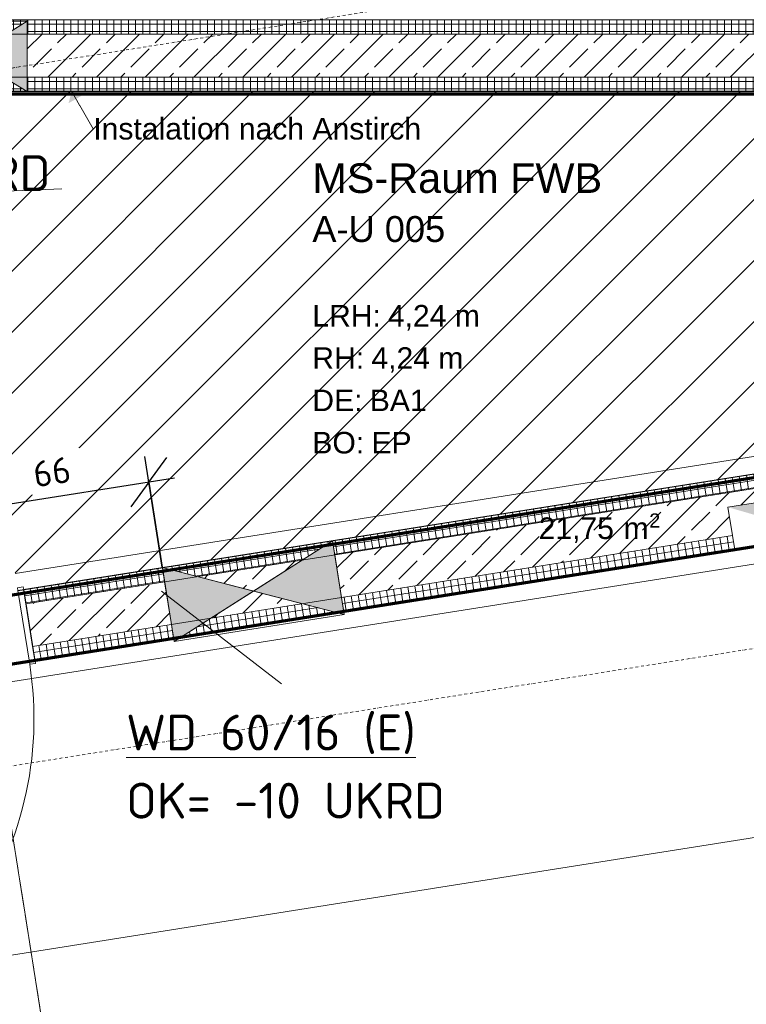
# Model space of a CAD drawing. Header units: millimetres. Extents: x 1523 to 74423, y -42059 to 10268.
# Tile 8 of 77: x 30797 to 33326, y -30712 to -27284. Entities that reach past the tile are written whole.
import ezdxf

# ---------------------------------------------------------------- set-up
doc = ezdxf.new("R2010")
doc.units = ezdxf.units.MM
for name, pattern in [('CAx_nichtHalbton', [20001.0584, 10000, -0.5292, 10000, -0.5292]), ('IMPORT-STRICHPUNKT _7_', [20, 10, -5, 0, -5]), ('IMPORT-VERDECKT _8_', [7.5, 5, -2.5]), ('Verdeckt 2x', [3.572, 2.3813, -1.1907])]:
    doc.linetypes.add(name, pattern=pattern)
for name, color, linetype, lineweight, true_color in [('00 A--Anmerkungen Ablauf', 7, 'Continuous', 13, 0x656565), ('90 A--Achsraster _1_50_', 7, 'IMPORT-STRICHPUNKT _7_', 13, 0x656565), ('97 A--Etiketten _ Deckensprung', 7, 'Continuous', 13, 0x656565), ('AD', 1, 'Continuous', 13, 0xff0000), ('Neubau_10 A--Wand innen _tragend_', 7, 'Continuous', 13, 0x656565), ('Neubau_20 A--Gründungsbelag', 7, 'Continuous', 13, 0x656565), ('Neubau_30 A--Träger _ Dachkonstruktion', 7, 'IMPORT-VERDECKT _8_', 13, 0x656565), ('Neubau_80 A--Raum', 7, 'Continuous', 13, 0x656565), ('Sockelbeschichtung Sprühnebel', 7, 'Continuous', 13, 0x656565), ('Xref_706_5_--_ÜP_-1_000_16_Übersichtsplan UG_IFC 2025_01_13_dwg', 7, 'Continuous', 13, 0x767676), ('XX', 7, 'Continuous', 18, 0x804040)]:
    doc.layers.add(name, color=color, linetype=linetype, lineweight=lineweight, true_color=true_color)
for name, color, linetype, lineweight in [('AD_Detail', 7, 'Continuous', 13), ('Ax-50_BM-Bem', 7, 'Continuous', 9), ('Ax_BM-Bem', 7, 'Continuous', 9), ('GB_HLS-OBJ', 7, 'Continuous', 18), ('M-EQPM-___-IDEN', 7, 'Continuous', 9), ('Text', 7, 'Continuous', 9)]:
    doc.layers.add(name, color=color, linetype=linetype, lineweight=lineweight)
doc.styles.add('Arial', font='arial.ttf', dxfattribs={"height": 75})
doc.styles.add('Arial_1', font='arial.ttf', dxfattribs={"height": 49.5})
doc.styles.add('Arial_B', font='txt', dxfattribs={"height": 103.174603})
doc.styles.add('Arial_B_1', font='txt', dxfattribs={"height": 90.277778})
doc.styles.add('ISOCPEUR', font='isocpeur.ttf', dxfattribs={"height": 125})
doc.styles.add('ISOCPEUR_2', font='isocpeur.ttf', dxfattribs={"height": 90})
doc.dimstyles.new('KI_1_8_mm_Isocpeur__cm_m__Aufrundung_auf_5_mm_ELT_Gesamtbemaßung', dxfattribs={"dimscale": 304.8, "dimtxt": 89.638306, "dimasz": 0.492126, "dimexe": 0.295276, "dimexo": 0.0625, "dimgap": 0.049213, "dimtad": 1, "dimdec": 1, "dimlfac": 0.1, "dimrnd": 0.5, "dimdsep": 46, "dimtxsty": 'ISOCPEUR_2', "dimblk1": 'OBLIQUE', "dimblk2": 'OBLIQUE', "dimsah": 1, "dimcen": 0.09, "dimdle": 0.295276, "dimadec": 0, "dimazin": 0, "dimtfac": 1, "dimtdec": 4, "dimtix": 1, "dimtmove": 0, "dimatfit": 3, "dimfxl": 0.984252, "dimfxlon": 1, "dimtvp": 1, "dimtfill": 1, "dimtolj": 1, "dimtzin": 0, "dimlwd": 25, "dimlwe": 25, "dimarcsym": 2})
pattern_1 = [(131.336, (0, 0), (90.10192, 79.25683), []), (131.336, (-45.05, -39.63), (90.10192, 79.25683), [90, -30])]
pattern_2 = [(86.336, (0, 0), (-24.948899, 1.597632), []), (176.336, (0, 0), (1.597632, 24.948899), [])]
pattern_3 = [(95.336, (0, 0), (24.8916616, 2.324905), []), (185.336, (0, 0), (-2.324905, 24.8916616), [])]

# ---------------------------------------------------------------- blocks, each defined once
blk = doc.blocks.new('SuD_WD_RB Allgemein - SuD_WD_RB Allgemein-38426134-SuD_-1UG gesamt Plot  - Blatt 1')
at = {"layer": 'AD', "lineweight": 18}
blk.add_hatch(color=256, dxfattribs=at).paths.add_polyline_path([(0, -300), (-129.9, 0), (-259.8, -300), (-179.1, -300)])
at = {"layer": 'AD_Detail', "lineweight": 18, "true_color": 0xff0000}
blk.add_hatch(color=1, dxfattribs=at).paths.add_polyline_path([(0, 300), (-259.8, 300), (-129.9, 0)])
at = {"layer": 'AD', "color": 7}
for p, q in [((-259.8, -300), (0, 300)), ((-259.8, 300), (0, -300)), ((-259.8, -300), (-259.8, 300)), ((-259.8, 300), (0, 300)), ((0, 300), (0, -300)), ((0, -300), (-259.8, -300))]:
    blk.add_line(p, q, dxfattribs=at)
at = {"layer": 'AD_Detail'}
for p, q in [((0, 300), (-259.8, 300)), ((-259.8, 300), (-129.9, 0)), ((-129.9, 0), (0, 300)), ((-129.9, 0), (-259.8, -300)), ((0, -300), (-129.9, 0)), ((-259.8, -300), (0, -300))]:
    blk.add_line(p, q, dxfattribs=at)
blk = doc.blocks.new('SuD_WD_RB Allgemein - SuD_WD_RB Allgemein-41080448-SuD_-1UG gesamt Plot  - Blatt 1')
at = {"layer": 'AD', "lineweight": 18}
blk.add_hatch(color=256, dxfattribs=at).paths.add_polyline_path([(0, -200), (-122.1, 0), (-244.3, -200)])
at = {"layer": 'AD_Detail', "lineweight": 18, "true_color": 0xff0000}
blk.add_hatch(color=1, dxfattribs=at).paths.add_polyline_path([(0, 200), (-244.3, 200), (-122.1, 0), (-54.8, 110.3)])
at = {"layer": 'AD', "color": 7}
for p, q in [((-244.3, -200), (0, 200)), ((-244.3, 200), (0, -200)), ((-244.3, -200), (-244.3, 200)), ((-244.3, 200), (0, 200)), ((0, 200), (0, -200)), ((0, -200), (-244.3, -200))]:
    blk.add_line(p, q, dxfattribs=at)
at = {"layer": 'AD_Detail'}
for p, q in [((0, 200), (-244.3, 200)), ((-244.3, 200), (-122.1, 0)), ((-122.1, 0), (0, 200)), ((-122.1, 0), (-244.3, -200)), ((0, -200), (-122.1, 0)), ((-244.3, -200), (0, -200))]:
    blk.add_line(p, q, dxfattribs=at)
blk = doc.blocks.new('Xref_706_5_--_ÜP_-1_000_11_Übersichtsplan UG_IFC 2024_09_30_dwg_Tür Ol 1-Fl 27_3-V1-SuD_-1UG gesamt Plot  - Blatt 1')
at = {"layer": 'Neubau_10 A--Wand innen _tragend_', "color": 9, "true_color": 0xcbcbcb}
for p, q in [((610, 10), (610, 1230)), ((-630, -250), (-630, -260)), ((630, -250), (630, -260))]:
    blk.add_line(p, q, dxfattribs=at)
at = {"layer": 'Neubau_10 A--Wand innen _tragend_', "color": 9, "true_color": 0xcbcbcb, "flags": 128}
for points in [[(-610, -250), (-610, 10), (-630, 10), (-630, -250)], [(610, -250), (610, 10), (630, 10), (630, -250)], [(-630, -260), (-610, -260), (-610, -250)], [(630, -260), (610, -260), (610, -250)]]:
    blk.add_lwpolyline(points, dxfattribs=at)
for points in [[(-630, -250), (-630, -200), (-630, -50), (-630, 0), (-630, -50), (-630, -200)], [(630, -250), (630, -200), (630, -50), (630, 0), (630, -50), (630, -200)]]:
    blk.add_lwpolyline(points, close=True, dxfattribs=at)
at = {"layer": 'Neubau_10 A--Wand innen _tragend_', "color": 9, "true_color": 0xcbcbcb}
blk.add_arc((610, 10), 1220, 90, 180, dxfattribs=at)
blk = doc.blocks.new('Xref_706_5_--_ÜP_-1_000_11_Übersichtsplan UG_IFC 2024_09_30_dwg_ARROWHEAD_10-41960329-SuD_-1UG gesamt Plot  - Blatt 1')
at = {"layer": '00 A--Anmerkungen Ablauf', "true_color": 0xededed}
blk.add_hatch(color=7, dxfattribs=at).paths.add_polyline_path([(0, 0), (-525, 525), (-525, -525), (-451, -451)])
at = {"layer": '00 A--Anmerkungen Ablauf', "color": 9, "true_color": 0xcbcbcb}
blk.add_line((0, 0), (-1000, 0), dxfattribs=at)
blk = doc.blocks.new('Xref_706_5_--_ÜP_-1_000_11_Übersichtsplan UG_IFC 2024_09_30_dwg_Standard-Rastermarker_7-V10-SuD_-1UG gesamt Plot  - Blatt 1')
at = {"layer": '90 A--Achsraster _1_50_', "color": 9, "true_color": 0xcbcbcb}
blk.add_line((10504.4, 0), (53088.4, 0), dxfattribs=at)
blk = doc.blocks.new('Xref_706_5_--_ÜP_-1_000_11_Übersichtsplan UG_IFC 2024_09_30_dwg_Standard-Rastermarker_7-V11-SuD_-1UG gesamt Plot  - Blatt 1')
at = {"layer": '90 A--Achsraster _1_50_', "color": 9, "true_color": 0xcbcbcb}
blk.add_line((0, 0), (52708.2, 0), dxfattribs=at)
blk = doc.blocks.new('Xref_706_5_--_ÜP_-1_000_11_Übersichtsplan UG_IFC 2024_09_30_dwg_Flur_A-U 006_49-41960499-SuD_-1UG gesamt Plot  - Blatt 1')
at = {"layer": 'Neubau_80 A--Raum', "attachment_point": 1, "rotation": 83.6681, "line_spacing_factor": 0.941778}
for s, insert, char_height, width, style in [('2', (13711, -98465.3), 49.5, 46.058, 'Arial_1'), (' m', (13711.9, -98584.4), 75, 138.65, 'Arial'), ('21,75', (13682.5, -98849.5), 75, 314.028, 'Arial')]:
    blk.add_mtext(s, dxfattribs=dict(at, insert=insert, char_height=char_height, width=width, style=style))
blk = doc.blocks.new('Xref_706_5_--_ÜP_-1_000_16_Übersichtsplan UG_IFC 2025_01_13_dwg-35469238-SuD_-1UG gesamt Plot  - Blatt 1')
at = {"layer": 'Neubau_10 A--Wand innen _tragend_', "true_color": 0xcbcbcb}
h = blk.add_hatch(dxfattribs=at)
h.set_pattern_fill('FP_7', color=9, style=0, pattern_type=2)
h.set_pattern_definition(pattern_2)
h.paths.add_polyline_path([(21029, -99348.9), (21045.3, -99094.4), (21005.8, -99019.2), (21000.1, -99018.8), (20974.5, -99418), (20980.2, -99418.4)])
h.paths.add_polyline_path([(21304.6, -95045.6), (21256.7, -95011.5), (21000.1, -99018.8), (21050, -99022), (21089.3, -98407.1)])
h.paths.add_polyline_path([(20987.4, -99999.6), (21024.4, -99421.2), (20974.5, -99418), (20918.3, -100296.2), (20968.2, -100299.4), (20982.6, -100074.5)])
h = blk.add_hatch(dxfattribs=at)
h.set_pattern_fill('FP_5', color=9, style=0, pattern_type=2)
h.set_pattern_definition(pattern_1)
h.paths.add_polyline_path([(21117.9, -100309), (21174.1, -99430.8), (21024.4, -99421.2), (20968.2, -100299.4)])
h.paths.add_polyline_path([(21448.3, -95148), (21304.6, -95045.6), (21050, -99022), (21199.7, -99031.6), (21239, -98416.7)])
h.paths.add_polyline_path([(21114.9, -99226.6), (21045.3, -99094.4), (21029, -99348.9), (21113.3, -99228.8)])
h.paths.add_polyline_path([(21194.4, -99113.3), (21114.9, -99226.6), (21179.3, -99349.1), (21186.9, -99231.2)])
h = blk.add_hatch(dxfattribs=at)
h.set_pattern_fill('FP_7', color=9, style=0, pattern_type=2)
h.set_pattern_definition(pattern_2)
h.paths.add_polyline_path([(21249.5, -99034.8), (21194.4, -99113.3), (21179.3, -99349.1), (21224, -99434), (21243.8, -99124.3)])
h.paths.add_polyline_path([(21258.8, -98891.1), (21496.2, -95182.1), (21448.3, -95148), (21199.7, -99031.6), (21249.5, -99034.8)])
h.paths.add_polyline_path([(21179, -100137.1), (21224, -99434), (21174.1, -99430.8), (21117.9, -100309), (21167.8, -100312.2)])
h = blk.add_hatch(dxfattribs=at)
h.set_pattern_fill('FP_5', color=9, style=0, pattern_type=2)
h.set_pattern_definition(pattern_1)
h.paths.add_polyline_path([(23178.7, -99139.1), (23133.2, -98652.2), (22983.8, -98666.2), (23029.3, -99153)])
h.paths.add_polyline_path([(23120.4, -98514.8), (23090.2, -98192.3), (23035.5, -98360.1), (23108.5, -98493.1)])
h.paths.add_polyline_path([(23077.4, -98054.8), (22949.3, -96683.4), (22849.7, -96692.7), (22806, -96224.7), (22905.6, -96215.4), (22816.3, -95259.4), (22666.9, -95273.4), (22928, -98068.8), (23053.1, -98057.1)])
h.paths.add_polyline_path([(23035.5, -98360.1), (22938.8, -98183.8), (22973.1, -98551.2), (23035.2, -98360.8)])
h = blk.add_hatch(dxfattribs=at)
h.set_pattern_fill('FP_11', color=9, style=0, pattern_type=2)
h.set_pattern_definition(pattern_3)
h.paths.add_polyline_path([(22878.3, -98073.4), (22928, -98068.8), (22666.9, -95273.4), (22617.1, -95278), (22874.6, -98034)])
h.paths.add_polyline_path([(22934.1, -98670.8), (22973.1, -98551.2), (22938.8, -98183.8), (22878.3, -98073.4), (22920.4, -98524.3)])
h.paths.add_polyline_path([(23029.3, -99153), (23027.1, -99129.4), (22983.8, -98666.2), (22934.1, -98670.8), (22979.5, -99157.7), (22982.7, -99157.4)])
at = {"layer": 'Neubau_10 A--Wand innen _tragend_', "true_color": 0xededed}
blk.add_hatch(color=7, dxfattribs=at).paths.add_polyline_path([(22969.3, -96360.1), (22819.9, -96374.1), (22849.7, -96692.7), (22961, -96383.1)])
at = {"layer": 'Neubau_10 A--Wand innen _tragend_', "true_color": 0xcbcbcb}
h = blk.add_hatch(dxfattribs=at)
h.set_pattern_fill('FP_11', color=9, style=0, pattern_type=2)
h.set_pattern_definition(pattern_3)
h.paths.add_polyline_path([(23228.4, -99134.4), (23183, -98647.6), (23133.2, -98652.2), (23178.7, -99139.1)])
h.paths.add_polyline_path([(23180.9, -98625.2), (23129.3, -98072.6), (23090.2, -98192.3), (23120.4, -98514.8), (23133, -98538)])
h.paths.add_polyline_path([(23127.2, -98050.2), (22999.1, -96678.7), (22949.3, -96683.4), (23077.4, -98054.8), (23099.8, -98052.8)])
at = {"layer": '00 A--Anmerkungen Ablauf', "color": 9, "true_color": 0xcbcbcb}
blk.add_line((21310.5, -98854.8), (21394.2, -98813.5), dxfattribs=at)
at = {"layer": '97 A--Etiketten _ Deckensprung', "color": 9, "true_color": 0xcbcbcb, "flags": 128}
blk.add_lwpolyline([(24583.3, -102886.5), (23202.1, -88099.9), (29488.2, -87512.7), (30972.9, -103407.7), (24583.3, -102886.5), (23202.1, -88099.9), (26800, -91083.1), (26989.5, -91065.4), (29488.2, -87512.7), (23202.1, -88099.9)], dxfattribs=at)
at = {"layer": 'Neubau_10 A--Wand innen _tragend_', "color": 9, "true_color": 0xcbcbcb}
for p, q in [((20968.2, -100299.4), (21304.6, -95045.6)), ((21117.9, -100309), (21448.3, -95148)), ((21496.2, -95182.1), (21249.5, -99034.8)), ((23178.7, -99139.1), (22949.3, -96683.4)), ((21224, -99434), (21249.5, -99034.8))]:
    blk.add_line(p, q, dxfattribs=at)
at = {"layer": 'Neubau_10 A--Wand innen _tragend_', "color": 9, "true_color": 0xcbcbcb, "flags": 128}
for points in [[(23029.3, -99153), (22666.9, -95273.4), (22425.4, -92688), (22424, -92673.1), (22777.5, -92640.1), (22778.9, -92655), (23020.4, -95240.4), (23005.5, -95241.8), (22764, -92656.4), (22375.7, -92692.7), (22613.5, -95238.6)], [(22613.5, -95238.6), (22617.1, -95278), (22878.3, -98073.4)], [(22934.1, -98670.8), (22983.8, -98666.2), (23133.2, -98652.2), (23183, -98647.6), (23127.2, -98050.2), (22999.1, -96678.7), (22969.3, -96360.1), (22955.4, -96210.8), (22905.6, -96215.4), (22806, -96224.7), (22819.9, -96374.1), (22849.7, -96692.7), (22949.3, -96683.4), (22999.1, -96678.7)], [(22878.3, -98073.4), (22928, -98068.8), (23077.4, -98054.8), (23127.2, -98050.2)], [(22979.5, -99157.7), (22934.1, -98670.8), (22878.3, -98073.4)], [(23183, -98647.6), (23228.4, -99134.4), (22979.5, -99157.7)], [(21249.5, -99034.8), (21199.7, -99031.6), (21050, -99022), (21000.1, -99018.8), (20974.5, -99418)]]:
    blk.add_lwpolyline(points, dxfattribs=at)
at = {"layer": 'Neubau_20 A--Gründungsbelag', "color": 9, "true_color": 0xcbcbcb, "flags": 128}
for points in [[(13969.1, -56992.6), (15254.1, -70749.9), (15005.2, -70773.1), (15122.3, -72027.7), (15371.3, -72004.4), (16703.5, -86267.3), (16454.6, -86290.6), (16641.5, -88291.9), (16890.4, -88268.6), (16916.5, -88547.4), (22193.5, -88054.5), (22437.6, -90668.1), (22188.7, -90691.4), (22375.7, -92692.7), (22624.6, -92669.4), (23571.2, -102803.9)], [(23571.2, -102803.9), (24583.3, -102886.5), (23202.1, -88099.9), (29488.2, -87512.7), (30708.9, -100581.9), (31962.4, -100684.2), (32303.6, -100712), (32324, -100462.8), (32351.5, -100465.1)], [(25562.7, -102966.4), (24583.3, -102886.5), (23202.1, -88099.9), (26800.1, -91083.1), (27678.1, -100482.3)], [(20330.5, -100509.1), (18956.3, -100421.1), (18980.3, -100046.9), (19229.7, -100062.9), (19221.8, -100187.6), (20918.3, -100296.2), (21246.8, -95166.1), (20732.2, -95133.2), (19550.2, -95057.5), (19302.3, -98930.2), (19052.8, -98914.2), (19300.7, -95041.5), (17554.3, -94929.7)], [(22979.5, -99157.7), (22614.9, -95253.7), (21496.2, -95182.1), (21167.8, -100312.2)], [(23096.7, -100412.2), (23345.6, -100389), (23228.4, -99134.4), (22979.5, -99157.7)]]:
    blk.add_lwpolyline(points, dxfattribs=at)
at = {"layer": 'Neubau_30 A--Träger _ Dachkonstruktion', "color": 9, "true_color": 0xcbcbcb, "flags": 128}
blk.add_lwpolyline([(31616.8, -95392.9), (31962.5, -99093.8), (23051.3, -99926.2), (22995.5, -99328.8), (30761.7, -98603.4), (30817.5, -99200.8), (30698, -97921.3), (31843, -97814.4), (31922.7, -97806.9)], dxfattribs=at)
at = {"layer": 'Sockelbeschichtung Sprühnebel', "color": 9, "true_color": 0xcbcbcb}
blk.add_line((22921.6, -99183.2), (22552.8, -95234.7), dxfattribs=at)
at = {"layer": 'Sockelbeschichtung Sprühnebel', "color": 9, "true_color": 0xcbcbcb, "flags": 128}
blk.add_lwpolyline([(14105.5, -57001.4), (15333.6, -70149.9), (15413.3, -70142.4), (17110.5, -88313.3), (22387.6, -87820.4), (23085.7, -95294.5), (22931.4, -95308.9), (23637.6, -102869.5), (23263.1, -102839), (23043.5, -100488.1)], dxfattribs=at)
for name, p, rotation in [('Xref_706_5_--_ÜP_-1_000_11_Übersichtsplan UG_IFC 2024_09_30_dwg_Standard-Rastermarker_7-V10-SuD_-1UG gesamt Plot  - Blatt 1', (22190.1, -110061.2), 95.33628353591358), ('Xref_706_5_--_ÜP_-1_000_11_Übersichtsplan UG_IFC 2024_09_30_dwg_Standard-Rastermarker_7-V11-SuD_-1UG gesamt Plot  - Blatt 1', (24579.7, -109838), 95.33628353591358), ('Xref_706_5_--_ÜP_-1_000_11_Übersichtsplan UG_IFC 2024_09_30_dwg_Flur_A-U 006_49-41960499-SuD_-1UG gesamt Plot  - Blatt 1', (4574, 752.6), 2.668141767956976), ('Xref_706_5_--_ÜP_-1_000_11_Übersichtsplan UG_IFC 2024_09_30_dwg_Tür Ol 1-Fl 27_3-V1-SuD_-1UG gesamt Plot  - Blatt 1', (23287, -99761.7), 275.3362835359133)]:
    blk.add_blockref(name, p, dxfattribs=dict(rotation=rotation))
at = {"xscale": 0.057, "yscale": 0.057, "zscale": 0.057, "rotation": 206.3116827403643}
blk.add_blockref('Xref_706_5_--_ÜP_-1_000_11_Übersichtsplan UG_IFC 2024_09_30_dwg_ARROWHEAD_10-41960329-SuD_-1UG gesamt Plot  - Blatt 1', (21259.5, -98880.1), dxfattribs=at)
at = {"layer": '00 A--Anmerkungen Ablauf', "insert": (21356.2, -98811), "char_height": 75, "width": 1364.461, "attachment_point": 1, "rotation": 86.3363, "line_spacing_factor": 0.941778, "style": 'Arial'}
blk.add_mtext('Instalation nach Anstirch', dxfattribs=at)
at = {"layer": 'Neubau_80 A--Raum', "attachment_point": 1, "rotation": 86.3363, "line_spacing_factor": 0.941778}
for s, insert, char_height, width, style in [('MS-Raum FWB', (21562.4, -98060), 103.175, 1202.224, 'Arial_B'), ('4,24 m', (22071.5, -97829.2), 75, 382.894, 'Arial'), ('4,24 m', (22214.8, -97895.7), 75, 382.894, 'Arial'), ('A-U 005', (21745.8, -98071.8), 90.28, 543.112, 'Arial_B_1'), ('BA1', (22361.5, -97910.8), 75, 236.898, 'Arial'), ('EP', (22508.9, -97914.5), 75, 167.114, 'Arial'), ('LRH:', (22054.7, -98091.6), 75, 284.645, 'Arial'), ('RH:', (22201.7, -98101), 75, 214.861, 'Arial'), ('DE:', (22348.7, -98110.4), 75, 208.434, 'Arial'), ('BO:', (22495.7, -98119.8), 75, 215.779, 'Arial')]:
    blk.add_mtext(s, dxfattribs=dict(at, insert=insert, char_height=char_height, width=width, style=style))
blk = doc.blocks.new('DIMBLOCK2-SuD_-1UG gesamt Plot  - Blatt 1')
at = {"layer": 'Ax-50_BM-Bem', "lineweight": 25}
for p, q in [((31293.2, -29190.6), (31232.2, -28805.4)), ((31246.2, -28894.3), (31308.6, -28808.5)), ((31335.1, -28880.2), (30504.7, -29011.7)), ((31246.2, -28894.3), (31183.9, -28980.1)), ((31246.2, -28894.3), (31293.2, -29190.6)), ((30640.5, -29293.9), (30579.5, -28908.7)), ((30593.6, -28997.6), (30655.9, -28911.8)), ((30593.6, -28997.6), (30531.2, -29083.4)), ((30593.6, -28997.6), (30640.5, -29293.9))]:
    blk.add_line(p, q, dxfattribs=at)
at = {"layer": 'Ax-50_BM-Bem', "color": 0, "lineweight": 25, "insert": (30837.2, -28824.8), "char_height": 90, "width": 150.589, "attachment_point": 1, "rotation": 9, "line_spacing_factor": 1.149209, "style": 'ISOCPEUR_2', "bg_fill": 3, "box_fill_scale": 1.25, "bg_fill_color": 256, "bg_fill_true_color": 13158600, "bg_fill_transparency": 0}
blk.add_mtext('66', dxfattribs=at)
blk = doc.blocks.new('_Oblique')
at = {"color": 0, "linetype": 'ByBlock', "lineweight": -2}
blk.add_line((-0.5, -0.5), (0.5, 0.5), dxfattribs=at)

msp = doc.modelspace()

# ---------------------------------------------------------------- hatches: boundary and pattern name
at = {"layer": 'AD_Detail', "true_color": 0x00a400}
h = msp.add_hatch(dxfattribs=at)
h.set_pattern_fill('FP_23', color=94, style=0, pattern_type=2)
h.set_pattern_definition([(45, (128297.14, 0), (-106.06602, 106.06602), [])])
h.paths.add_polyline_path([(29542.57, -29469.598), (29585.784, -29462.753), (29542.57, -29189.906), (29542.57, -29465.882)])
h.paths.add_polyline_path([(30790.764, -29271.903), (34698.186, -28653.028), (34698.149, -28572.038), (34683.149, -28574.413), (34683.146, -27534.48), (29542.57, -27534.48), (29542.57, -29094.986), (30732.883, -28906.458)])
h.paths.add_polyline_path([(30966.622, -27575.353), (30977.593, -27534.48), (31018.467, -27545.451)])

# ---------------------------------------------------------------- linework, layer by layer
at = {"layer": 'Text'}
msp.add_line((30942.85, -27873.16), (24503.325, -28151.639), dxfattribs=at)
at = {"layer": 'XX', "color": 9, "linetype": 'Verdeckt 2x', "true_color": 0xc0c0c0}
for p, q in [((34676.341, -27284.48), (29542.57, -27284.48)), ((29542.57, -27534.48), (34676.341, -27534.48)), ((32131.103, -38705.13), (30683.402, -29564.706))]:
    msp.add_line(p, q, dxfattribs=at)
at = {"layer": 'XX', "color": 94, "lineweight": 25, "true_color": 0x00a400}
for p, q in [((34698.186, -27534.48), (29486.919, -27534.48)), ((30790.764, -29271.903), (34643.738, -28661.652))]:
    msp.add_line(p, q, dxfattribs=at)
at = {"layer": 'XX', "color": 7, "linetype": 'CAx_nichtHalbton', "lineweight": 70, "true_color": 0xffffff}
for p, q in [((29546.997, -27542.036), (34643.485, -27542.107)), ((41993.867, -27750.622), (27178.542, -30097.139)), ((34643.469, -28674.834), (29546.997, -29482.036))]:
    msp.add_line(p, q, dxfattribs=at)

# ---------------------------------------------------------------- block references
at = {"layer": 'GB_HLS-OBJ'}
for name, p, rotation in [('SuD_WD_RB Allgemein - SuD_WD_RB Allgemein-41080448-SuD_-1UG gesamt Plot  - Blatt 1', (30622.57, -27534.48), 270.0000000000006), ('SuD_WD_RB Allgemein - SuD_WD_RB Allgemein-38426134-SuD_-1UG gesamt Plot  - Blatt 1', (31630.387, -29401.908), 279.0000005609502)]:
    msp.add_blockref(name, p, dxfattribs=dict(at, rotation=rotation))
at = {"layer": 'Xref_706_5_--_ÜP_-1_000_16_Übersichtsplan UG_IFC 2025_01_13_dwg', "color": 9, "true_color": 0xcbcbcb, "rotation": 273.663716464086}
msp.add_blockref('Xref_706_5_--_ÜP_-1_000_16_Übersichtsplan UG_IFC 2025_01_13_dwg-35469238-SuD_-1UG gesamt Plot  - Blatt 1', (128297.139, 0), dxfattribs=at)

# ---------------------------------------------------------------- texts
at = {"layer": 'M-EQPM-___-IDEN', "color": 1, "true_color": 0xff0000, "char_height": 125, "attachment_point": 1, "style": 'ISOCPEUR'}
for s, insert, width in [('OK= -55 UKRD', (29759.99, -27756.331), 1338.81812), ('\\LWD 60/16 (E)', (31166.888, -29703.772), 1210.54812), ('OK= -10 UKRD', (31166.888, -29941.035), 1306.75062)]:
    msp.add_mtext(s, dxfattribs=dict(at, insert=insert, width=width))

# ---------------------------------------------------------------- next in the draw order: dimensions: what is measured, and where the dimension line sits
at = {"layer": 'Ax_BM-Bem', "lineweight": 25}
dim = msp.add_linear_dim(base=(30593.586, -28997.63), p1=(31293.174, -29190.566), p2=(30640.517, -29293.937), angle=9.000001, dimstyle='KI_1_8_mm_Isocpeur__cm_m__Aufrundung_auf_5_mm_ELT_Gesamtbemaßung', override={"dimpost": '<>', "dimfxl": 660.793133}, dxfattribs=at)
dim.commit()
dim.dimension.update_dxf_attribs({"geometry": 'DIMBLOCK2-SuD_-1UG gesamt Plot  - Blatt 1', "text_midpoint": (30910.529, -28886.684)})

# ---------------------------------------------------------------- next in the draw order: linework, layer by layer
at = {"layer": 'M-EQPM-___-IDEN'}
msp.add_line((31290.366, -29273.632), (31707.638, -29597.055), dxfattribs=at)

doc.saveas('drawing.dxf')
